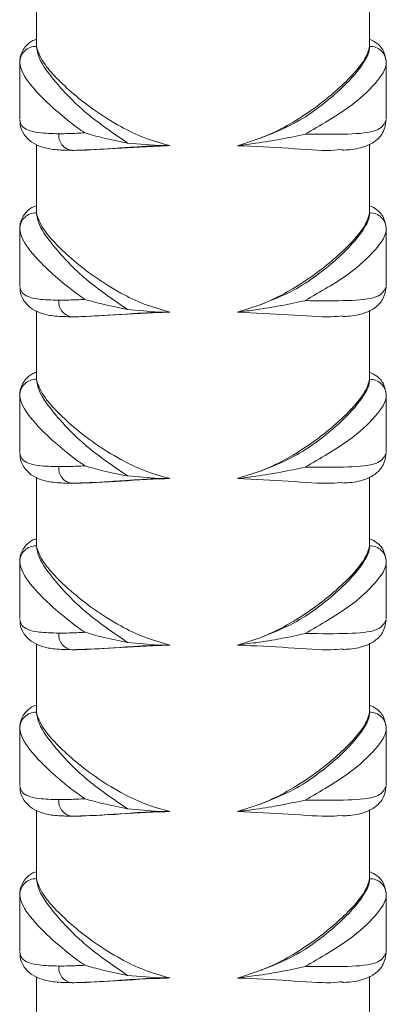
# Model space of a CAD drawing. Header units: millimetres. Extents: x 0 to 210, y 0 to 297.
# Tile 12 of 17: x 123.14 to 130.47, y 145.85 to 165.56. Entities that reach past the tile are written whole.
import ezdxf

# ---------------------------------------------------------------- set-up
doc = ezdxf.new("R2010")
doc.units = ezdxf.units.MM

msp = doc.modelspace()

# ---------------------------------------------------------------- linework, layer by layer
at = {"color": 7, "linetype": 'Continuous', "lineweight": 15}
for p, q in [((130.14, 165.04), (130.14, 166.407)), ((123.473, 166.401), (123.473, 165.035)), ((123.14, 164.694), (123.14, 163.571)), ((130.473, 163.569), (130.473, 164.696)), ((123.473, 163.067), (123.473, 161.701)), ((125.299, 163.094), (125.926, 163.042)), ((127.496, 163.041), (127.948, 163.189)), ((130.14, 161.707), (130.14, 163.074)), ((126.143, 163.042), (125.926, 163.042)), ((123.14, 161.36), (123.14, 160.237)), ((130.473, 160.235), (130.473, 161.363)), ((123.473, 159.734), (123.473, 158.368)), ((125.299, 159.76), (125.926, 159.708)), ((126.143, 159.708), (125.926, 159.708)), ((127.496, 159.707), (127.948, 159.856)), ((130.14, 158.374), (130.14, 159.741)), ((123.14, 158.027), (123.14, 156.904)), ((130.473, 156.902), (130.473, 158.029)), ((123.473, 156.401), (123.473, 155.035)), ((125.299, 156.427), (125.926, 156.375)), ((126.143, 156.375), (125.926, 156.375)), ((127.496, 156.374), (127.948, 156.523)), ((130.14, 155.04), (130.14, 156.407)), ((123.14, 154.694), (123.14, 153.571)), ((130.473, 153.569), (130.473, 154.696)), ((123.473, 153.067), (123.473, 151.701)), ((125.299, 153.094), (125.926, 153.042)), ((126.143, 153.042), (125.926, 153.042)), ((127.496, 153.041), (127.948, 153.189)), ((130.14, 151.707), (130.14, 153.074)), ((123.14, 151.36), (123.14, 150.237)), ((130.473, 150.235), (130.473, 151.363)), ((127.496, 149.707), (127.948, 149.856)), ((123.473, 149.734), (123.473, 148.368)), ((125.299, 149.76), (125.926, 149.708)), ((126.143, 149.708), (125.926, 149.708)), ((130.14, 148.374), (130.14, 149.741)), ((123.14, 148.027), (123.14, 146.904)), ((130.473, 146.902), (130.473, 148.029)), ((127.496, 146.374), (127.948, 146.523)), ((123.473, 146.401), (123.473, 145.035)), ((125.299, 146.427), (125.926, 146.375)), ((126.143, 146.375), (125.926, 146.375)), ((130.14, 145.04), (130.14, 146.407))]:
    msp.add_line(p, q, dxfattribs=at)
for centre, radius, start, end in [((123.467, 164.703), 0.327, 88.8324, 179.2386), ((130.146, 164.703), 0.327, 0.7441, 91.1869), ((124.223, 163.249), 0.304, 174.0214, 262.3965), ((123.467, 161.37), 0.327, 88.8324, 179.2386), ((130.146, 161.37), 0.327, 0.7441, 91.1869), ((124.223, 159.915), 0.304, 174.0214, 262.3965), ((123.467, 158.037), 0.327, 88.8324, 179.2386), ((130.146, 158.036), 0.327, 0.7441, 91.1869), ((124.223, 156.582), 0.304, 174.0214, 262.3965), ((123.467, 154.703), 0.327, 88.8324, 179.2386), ((130.146, 154.703), 0.327, 0.7441, 91.1869), ((124.223, 153.249), 0.304, 174.0214, 262.3965), ((123.467, 151.37), 0.327, 88.8324, 179.2386), ((130.146, 151.37), 0.327, 0.7441, 91.1869), ((124.223, 149.915), 0.304, 174.0214, 262.3965), ((123.467, 148.037), 0.327, 88.8324, 179.2386), ((130.146, 148.036), 0.327, 0.7441, 91.1869), ((124.223, 146.582), 0.304, 174.0214, 262.3965)]:
    msp.add_arc(centre, radius, start, end, dxfattribs=at)
for points, knots in [([(123.473, 165.172), (123.443, 165.161), (123.35, 165.129), (123.214, 164.994), (123.138, 164.822), (123.145, 164.733), (123.147, 164.715)], [0, 0, 0, 0, 0.172748, 0.525383, 0.905204, 1, 1, 1, 1]), ([(123.473, 165.03), (123.484, 164.956), (123.513, 164.771), (123.851, 164.301), (124.441, 163.678), (125.028, 163.278), (125.299, 163.094)], [0, 0, 0, 0, 0.1748882, 0.441937, 0.7425757, 1, 1, 1, 1]), ([(126.143, 163.042), (125.968, 163.091), (125.618, 163.191), (125.116, 163.438), (124.64, 163.737), (124.209, 164.076), (123.864, 164.4), (123.561, 164.75), (123.506, 164.926), (123.473, 165.03)], [0, 0, 0, 0, 0.113145, 0.226562, 0.366953, 0.507434, 0.649473, 0.791394, 1, 1, 1, 1]), ([(127.948, 163.189), (128.181, 163.281), (128.596, 163.445), (129.083, 163.771), (129.562, 164.158), (129.988, 164.609), (130.14, 164.906), (130.139, 165.018), (130.139, 165.03)], [0, 0, 0, 0, 0.17711, 0.317087, 0.461064, 0.713407, 0.969365, 1, 1, 1, 1]), ([(130.139, 165.03), (130.117, 164.949), (130.066, 164.763), (129.671, 164.303), (128.991, 163.727), (128.332, 163.34), (127.965, 163.196), (127.948, 163.189)], [0, 0, 0, 0, 0.184554, 0.429543, 0.717066, 0.986978, 1, 1, 1, 1]), ([(130.461, 164.756), (130.454, 164.808), (130.436, 164.937), (130.303, 165.095), (130.19, 165.148), (130.14, 165.171)], [0, 0, 0, 0, 0.280535, 0.681711, 1, 1, 1, 1]), ([(124.442, 163.297), (124.394, 163.331), (124.048, 163.576), (123.552, 164.014), (123.184, 164.462), (123.152, 164.638), (123.14, 164.708)], [0, 0, 0, 0, 0.061671, 0.441752, 0.779163, 1, 1, 1, 1]), ([(130.473, 164.707), (130.473, 164.696), (130.473, 164.59), (130.302, 164.309), (129.751, 163.793), (129.157, 163.449), (128.85, 163.272)], [0, 0, 0, 0, 0.037974, 0.354526, 0.667152, 1, 1, 1, 1]), ([(123.14, 163.556), (123.15, 163.516), (123.18, 163.389), (123.424, 163.294), (123.78, 163.284), (123.92, 163.28)], [0, 0, 0, 0, 0.21905, 0.693122, 1, 1, 1, 1]), ([(123.149, 163.536), (123.148, 163.514), (123.143, 163.422), (123.223, 163.248), (123.389, 163.092), (123.598, 163.002), (123.847, 162.954), (124.07, 162.951), (124.187, 162.949)], [0, 0, 0, 0, 0.052988, 0.216721, 0.386225, 0.555549, 0.766206, 1, 1, 1, 1]), ([(128.85, 163.272), (128.896, 163.271), (129.254, 163.269), (129.837, 163.265), (130.367, 163.333), (130.438, 163.484), (130.473, 163.556)], [0, 0, 0, 0, 0.047486, 0.371617, 0.698268, 1, 1, 1, 1]), ([(129.599, 162.953), (129.645, 162.955), (129.831, 162.964), (130.042, 163.012), (130.274, 163.133), (130.433, 163.312), (130.457, 163.463), (130.469, 163.539)], [0, 0, 0, 0, 0.104443, 0.419112, 0.621024, 0.809522, 1, 1, 1, 1]), ([(123.92, 163.28), (123.989, 163.281), (124.148, 163.283), (124.336, 163.292), (124.442, 163.297)], [0, 0, 0, 0, 0.433073, 1, 1, 1, 1]), ([(124.442, 163.297), (124.443, 163.296), (124.554, 163.263), (124.819, 163.191), (125.129, 163.128), (125.299, 163.094)], [0, 0, 0, 0, 0.003072, 0.456156, 1, 1, 1, 1]), ([(127.496, 163.041), (127.619, 163.056), (127.914, 163.094), (128.376, 163.17), (128.697, 163.236), (128.849, 163.271), (128.85, 163.272)], [0, 0, 0, 0, 0.260406, 0.623433, 0.997641, 1, 1, 1, 1]), ([(125.926, 163.042), (125.926, 163.042), (125.696, 163.031), (125.123, 162.996), (124.543, 162.952), (124.245, 162.948), (124.182, 162.947)], [0, 0, 0, 0, 0.000009, 0.333016, 0.858956, 1, 1, 1, 1]), ([(124.182, 162.947), (124.419, 162.955), (124.91, 162.972), (125.647, 163.024), (126.074, 163.039), (126.143, 163.042)], [0, 0, 0, 0, 0.439428, 0.910032, 1, 1, 1, 1]), ([(127.496, 163.041), (127.843, 163.025), (128.545, 162.994), (129.278, 162.929), (129.526, 162.959), (129.599, 162.968)], [0, 0, 0, 0, 0.408346, 0.826515, 1, 1, 1, 1]), ([(123.473, 161.839), (123.443, 161.828), (123.35, 161.796), (123.214, 161.661), (123.138, 161.489), (123.145, 161.4), (123.147, 161.382)], [0, 0, 0, 0, 0.172748, 0.525383, 0.905204, 1, 1, 1, 1]), ([(123.473, 161.697), (123.484, 161.623), (123.513, 161.437), (123.851, 160.968), (124.441, 160.344), (125.028, 159.945), (125.299, 159.76)], [0, 0, 0, 0, 0.1748882, 0.441937, 0.7425757, 1, 1, 1, 1]), ([(126.143, 159.708), (125.968, 159.758), (125.618, 159.857), (125.116, 160.105), (124.64, 160.404), (124.209, 160.743), (123.864, 161.066), (123.561, 161.417), (123.506, 161.592), (123.473, 161.697)], [0, 0, 0, 0, 0.1131445, 0.2265617, 0.3669532, 0.5074337, 0.6494729, 0.7913937, 1, 1, 1, 1]), ([(127.948, 159.856), (128.181, 159.948), (128.596, 160.112), (129.083, 160.438), (129.562, 160.825), (129.988, 161.276), (130.14, 161.573), (130.139, 161.684), (130.139, 161.696)], [0, 0, 0, 0, 0.17711, 0.317087, 0.461064, 0.713407, 0.969365, 1, 1, 1, 1]), ([(130.139, 161.696), (130.117, 161.616), (130.066, 161.429), (129.671, 160.97), (128.991, 160.394), (128.332, 160.007), (127.965, 159.863), (127.948, 159.856)], [0, 0, 0, 0, 0.184554, 0.429543, 0.717066, 0.986978, 1, 1, 1, 1]), ([(130.461, 161.422), (130.454, 161.475), (130.436, 161.603), (130.303, 161.762), (130.19, 161.815), (130.14, 161.838)], [0, 0, 0, 0, 0.280535, 0.681711, 1, 1, 1, 1]), ([(124.442, 159.963), (124.394, 159.998), (124.048, 160.243), (123.552, 160.681), (123.184, 161.129), (123.152, 161.305), (123.14, 161.374)], [0, 0, 0, 0, 0.061671, 0.4417524, 0.7791628, 1, 1, 1, 1]), ([(130.473, 161.374), (130.473, 161.363), (130.473, 161.257), (130.302, 160.976), (129.751, 160.46), (129.157, 160.116), (128.85, 159.938)], [0, 0, 0, 0, 0.037974, 0.354526, 0.667152, 1, 1, 1, 1]), ([(123.14, 160.223), (123.15, 160.183), (123.18, 160.056), (123.424, 159.961), (123.78, 159.951), (123.92, 159.947)], [0, 0, 0, 0, 0.21905, 0.693122, 1, 1, 1, 1]), ([(123.149, 160.203), (123.148, 160.18), (123.143, 160.089), (123.223, 159.914), (123.389, 159.758), (123.598, 159.669), (123.847, 159.62), (124.07, 159.617), (124.187, 159.616)], [0, 0, 0, 0, 0.052988, 0.216721, 0.386225, 0.555549, 0.766206, 1, 1, 1, 1]), ([(128.85, 159.938), (128.896, 159.938), (129.254, 159.935), (129.837, 159.932), (130.367, 159.999), (130.438, 160.15), (130.473, 160.223)], [0, 0, 0, 0, 0.047486, 0.371617, 0.698268, 1, 1, 1, 1]), ([(129.599, 159.619), (129.645, 159.622), (129.831, 159.631), (130.042, 159.679), (130.274, 159.8), (130.433, 159.979), (130.457, 160.13), (130.469, 160.206)], [0, 0, 0, 0, 0.104443, 0.419112, 0.621024, 0.809522, 1, 1, 1, 1]), ([(123.92, 159.947), (123.989, 159.948), (124.148, 159.949), (124.336, 159.958), (124.442, 159.963)], [0, 0, 0, 0, 0.433073, 1, 1, 1, 1]), ([(124.442, 159.963), (124.443, 159.963), (124.554, 159.93), (124.819, 159.858), (125.129, 159.795), (125.299, 159.76)], [0, 0, 0, 0, 0.003072, 0.456156, 1, 1, 1, 1]), ([(127.496, 159.707), (127.619, 159.723), (127.914, 159.76), (128.376, 159.836), (128.697, 159.903), (128.849, 159.938), (128.85, 159.938)], [0, 0, 0, 0, 0.260406, 0.623433, 0.997641, 1, 1, 1, 1]), ([(125.926, 159.708), (125.926, 159.708), (125.696, 159.698), (125.123, 159.663), (124.543, 159.618), (124.245, 159.615), (124.182, 159.614)], [0, 0, 0, 0, 0.000009, 0.333016, 0.858956, 1, 1, 1, 1]), ([(124.182, 159.614), (124.419, 159.622), (124.91, 159.639), (125.647, 159.691), (126.074, 159.706), (126.143, 159.708)], [0, 0, 0, 0, 0.439428, 0.9100319, 1, 1, 1, 1]), ([(127.496, 159.707), (127.843, 159.692), (128.545, 159.661), (129.278, 159.596), (129.526, 159.626), (129.599, 159.635)], [0, 0, 0, 0, 0.408346, 0.826515, 1, 1, 1, 1]), ([(123.473, 158.505), (123.443, 158.495), (123.35, 158.462), (123.214, 158.327), (123.138, 158.156), (123.145, 158.066), (123.147, 158.048)], [0, 0, 0, 0, 0.172748, 0.525383, 0.905204, 1, 1, 1, 1]), ([(123.473, 158.363), (123.484, 158.29), (123.513, 158.104), (123.851, 157.635), (124.441, 157.011), (125.028, 156.611), (125.299, 156.427)], [0, 0, 0, 0, 0.174888, 0.441937, 0.742576, 1, 1, 1, 1]), ([(126.143, 156.375), (125.968, 156.425), (125.618, 156.524), (125.116, 156.772), (124.64, 157.071), (124.209, 157.409), (123.864, 157.733), (123.561, 158.083), (123.506, 158.259), (123.473, 158.363)], [0, 0, 0, 0, 0.113145, 0.226562, 0.366953, 0.507434, 0.649473, 0.791394, 1, 1, 1, 1]), ([(127.948, 156.523), (128.181, 156.614), (128.596, 156.778), (129.083, 157.104), (129.562, 157.492), (129.988, 157.942), (130.14, 158.239), (130.139, 158.351), (130.139, 158.363)], [0, 0, 0, 0, 0.1771099, 0.3170872, 0.4610644, 0.7134071, 0.9693649, 1, 1, 1, 1]), ([(130.139, 158.363), (130.117, 158.283), (130.066, 158.096), (129.671, 157.636), (128.991, 157.06), (128.332, 156.673), (127.965, 156.529), (127.948, 156.523)], [0, 0, 0, 0, 0.184554, 0.429543, 0.717066, 0.986978, 1, 1, 1, 1]), ([(130.461, 158.089), (130.454, 158.142), (130.436, 158.27), (130.303, 158.429), (130.19, 158.481), (130.14, 158.505)], [0, 0, 0, 0, 0.280535, 0.681711, 1, 1, 1, 1]), ([(124.442, 156.63), (124.394, 156.664), (124.048, 156.91), (123.552, 157.347), (123.184, 157.796), (123.152, 157.971), (123.14, 158.041)], [0, 0, 0, 0, 0.061671, 0.441752, 0.779163, 1, 1, 1, 1]), ([(130.473, 158.041), (130.473, 158.029), (130.473, 157.924), (130.302, 157.642), (129.751, 157.126), (129.157, 156.782), (128.85, 156.605)], [0, 0, 0, 0, 0.0379738, 0.3545265, 0.6671521, 1, 1, 1, 1]), ([(123.14, 156.889), (123.15, 156.849), (123.18, 156.723), (123.424, 156.627), (123.78, 156.618), (123.92, 156.614)], [0, 0, 0, 0, 0.21905, 0.693122, 1, 1, 1, 1]), ([(123.149, 156.87), (123.148, 156.847), (123.143, 156.755), (123.223, 156.581), (123.389, 156.425), (123.598, 156.336), (123.847, 156.287), (124.07, 156.284), (124.187, 156.283)], [0, 0, 0, 0, 0.052988, 0.216721, 0.386225, 0.555549, 0.766206, 1, 1, 1, 1]), ([(128.85, 156.605), (128.896, 156.605), (129.254, 156.602), (129.837, 156.598), (130.367, 156.666), (130.438, 156.817), (130.473, 156.89)], [0, 0, 0, 0, 0.047486, 0.371617, 0.698268, 1, 1, 1, 1]), ([(129.599, 156.286), (129.645, 156.288), (129.831, 156.297), (130.042, 156.345), (130.274, 156.467), (130.433, 156.645), (130.457, 156.796), (130.469, 156.872)], [0, 0, 0, 0, 0.104443, 0.419112, 0.621024, 0.809522, 1, 1, 1, 1]), ([(123.92, 156.614), (123.989, 156.614), (124.148, 156.616), (124.336, 156.625), (124.442, 156.63)], [0, 0, 0, 0, 0.433073, 1, 1, 1, 1]), ([(124.442, 156.63), (124.443, 156.63), (124.554, 156.597), (124.819, 156.525), (125.129, 156.462), (125.299, 156.427)], [0, 0, 0, 0, 0.003072, 0.456156, 1, 1, 1, 1]), ([(127.496, 156.374), (127.619, 156.39), (127.914, 156.427), (128.376, 156.503), (128.697, 156.569), (128.849, 156.605), (128.85, 156.605)], [0, 0, 0, 0, 0.260406, 0.623433, 0.997641, 1, 1, 1, 1]), ([(125.926, 156.375), (125.926, 156.375), (125.696, 156.365), (125.123, 156.329), (124.543, 156.285), (124.245, 156.281), (124.182, 156.28)], [0, 0, 0, 0, 0.000009, 0.333016, 0.858956, 1, 1, 1, 1]), ([(124.182, 156.28), (124.419, 156.289), (124.91, 156.306), (125.647, 156.358), (126.074, 156.373), (126.143, 156.375)], [0, 0, 0, 0, 0.439428, 0.9100319, 1, 1, 1, 1]), ([(127.496, 156.374), (127.843, 156.359), (128.545, 156.327), (129.278, 156.263), (129.526, 156.293), (129.599, 156.301)], [0, 0, 0, 0, 0.408346, 0.826515, 1, 1, 1, 1]), ([(123.473, 155.172), (123.443, 155.161), (123.35, 155.129), (123.214, 154.994), (123.138, 154.822), (123.145, 154.733), (123.147, 154.715)], [0, 0, 0, 0, 0.172748, 0.525383, 0.905204, 1, 1, 1, 1]), ([(130.461, 154.756), (130.454, 154.808), (130.436, 154.937), (130.303, 155.095), (130.19, 155.148), (130.14, 155.171)], [0, 0, 0, 0, 0.280535, 0.681711, 1, 1, 1, 1]), ([(123.473, 155.03), (123.484, 154.956), (123.513, 154.771), (123.851, 154.301), (124.441, 153.678), (125.028, 153.278), (125.299, 153.094)], [0, 0, 0, 0, 0.174888, 0.441937, 0.742576, 1, 1, 1, 1]), ([(126.143, 153.042), (125.968, 153.091), (125.618, 153.191), (125.116, 153.438), (124.64, 153.737), (124.209, 154.076), (123.864, 154.4), (123.561, 154.75), (123.506, 154.926), (123.473, 155.03)], [0, 0, 0, 0, 0.113145, 0.226562, 0.366953, 0.507434, 0.649473, 0.791394, 1, 1, 1, 1]), ([(127.948, 153.189), (128.181, 153.281), (128.596, 153.445), (129.083, 153.771), (129.562, 154.158), (129.988, 154.609), (130.14, 154.906), (130.139, 155.018), (130.139, 155.03)], [0, 0, 0, 0, 0.17711, 0.317087, 0.461064, 0.713407, 0.969365, 1, 1, 1, 1]), ([(130.139, 155.03), (130.117, 154.949), (130.066, 154.763), (129.671, 154.303), (128.991, 153.727), (128.332, 153.34), (127.965, 153.196), (127.948, 153.189)], [0, 0, 0, 0, 0.184554, 0.429543, 0.717066, 0.986978, 1, 1, 1, 1]), ([(124.442, 153.297), (124.394, 153.331), (124.048, 153.576), (123.552, 154.014), (123.184, 154.462), (123.152, 154.638), (123.14, 154.708)], [0, 0, 0, 0, 0.061671, 0.441752, 0.779163, 1, 1, 1, 1]), ([(130.473, 154.707), (130.473, 154.696), (130.473, 154.59), (130.302, 154.309), (129.751, 153.793), (129.157, 153.449), (128.85, 153.272)], [0, 0, 0, 0, 0.037974, 0.354526, 0.667152, 1, 1, 1, 1]), ([(123.14, 153.556), (123.15, 153.516), (123.18, 153.389), (123.424, 153.294), (123.78, 153.284), (123.92, 153.28)], [0, 0, 0, 0, 0.21905, 0.693122, 1, 1, 1, 1]), ([(123.149, 153.536), (123.148, 153.514), (123.143, 153.422), (123.223, 153.248), (123.389, 153.092), (123.598, 153.002), (123.847, 152.954), (124.07, 152.951), (124.187, 152.949)], [0, 0, 0, 0, 0.052988, 0.216721, 0.386225, 0.555549, 0.766206, 1, 1, 1, 1]), ([(128.85, 153.272), (128.896, 153.271), (129.254, 153.269), (129.837, 153.265), (130.367, 153.333), (130.438, 153.484), (130.473, 153.556)], [0, 0, 0, 0, 0.047486, 0.371617, 0.698268, 1, 1, 1, 1]), ([(129.599, 152.953), (129.645, 152.955), (129.831, 152.964), (130.042, 153.012), (130.274, 153.133), (130.433, 153.312), (130.457, 153.463), (130.469, 153.539)], [0, 0, 0, 0, 0.104443, 0.419112, 0.621024, 0.809522, 1, 1, 1, 1]), ([(123.92, 153.28), (123.989, 153.281), (124.148, 153.283), (124.336, 153.292), (124.442, 153.297)], [0, 0, 0, 0, 0.433073, 1, 1, 1, 1]), ([(124.442, 153.297), (124.443, 153.296), (124.554, 153.263), (124.819, 153.191), (125.129, 153.128), (125.299, 153.094)], [0, 0, 0, 0, 0.003072, 0.456156, 1, 1, 1, 1]), ([(127.496, 153.041), (127.619, 153.056), (127.914, 153.094), (128.376, 153.17), (128.697, 153.236), (128.849, 153.271), (128.85, 153.272)], [0, 0, 0, 0, 0.260406, 0.623433, 0.997641, 1, 1, 1, 1]), ([(125.926, 153.042), (125.926, 153.042), (125.696, 153.031), (125.123, 152.996), (124.543, 152.952), (124.245, 152.948), (124.182, 152.947)], [0, 0, 0, 0, 0.000009, 0.333016, 0.858956, 1, 1, 1, 1]), ([(124.182, 152.947), (124.419, 152.955), (124.91, 152.972), (125.647, 153.024), (126.074, 153.039), (126.143, 153.042)], [0, 0, 0, 0, 0.439428, 0.910032, 1, 1, 1, 1]), ([(127.496, 153.041), (127.843, 153.025), (128.545, 152.994), (129.278, 152.929), (129.526, 152.959), (129.599, 152.968)], [0, 0, 0, 0, 0.408346, 0.826515, 1, 1, 1, 1]), ([(123.473, 151.839), (123.443, 151.828), (123.35, 151.796), (123.214, 151.661), (123.138, 151.489), (123.145, 151.4), (123.147, 151.382)], [0, 0, 0, 0, 0.172748, 0.525383, 0.905204, 1, 1, 1, 1]), ([(130.461, 151.422), (130.454, 151.475), (130.436, 151.603), (130.303, 151.762), (130.19, 151.815), (130.14, 151.838)], [0, 0, 0, 0, 0.2805354, 0.6817108, 1, 1, 1, 1]), ([(123.473, 151.697), (123.484, 151.623), (123.513, 151.437), (123.851, 150.968), (124.441, 150.344), (125.028, 149.945), (125.299, 149.76)], [0, 0, 0, 0, 0.174888, 0.441937, 0.742576, 1, 1, 1, 1]), ([(126.143, 149.708), (125.968, 149.758), (125.618, 149.857), (125.116, 150.105), (124.64, 150.404), (124.209, 150.743), (123.864, 151.066), (123.561, 151.417), (123.506, 151.592), (123.473, 151.697)], [0, 0, 0, 0, 0.1131445, 0.2265617, 0.3669532, 0.5074337, 0.6494729, 0.7913937, 1, 1, 1, 1]), ([(127.948, 149.856), (128.181, 149.948), (128.596, 150.112), (129.083, 150.438), (129.562, 150.825), (129.988, 151.276), (130.14, 151.573), (130.139, 151.684), (130.139, 151.696)], [0, 0, 0, 0, 0.17711, 0.317087, 0.461064, 0.713407, 0.969365, 1, 1, 1, 1]), ([(130.139, 151.696), (130.117, 151.616), (130.066, 151.429), (129.671, 150.97), (128.991, 150.394), (128.332, 150.007), (127.965, 149.863), (127.948, 149.856)], [0, 0, 0, 0, 0.184554, 0.429543, 0.717066, 0.986978, 1, 1, 1, 1]), ([(124.442, 149.963), (124.394, 149.998), (124.048, 150.243), (123.552, 150.681), (123.184, 151.129), (123.152, 151.305), (123.14, 151.374)], [0, 0, 0, 0, 0.061671, 0.441752, 0.779163, 1, 1, 1, 1]), ([(130.473, 151.374), (130.473, 151.363), (130.473, 151.257), (130.302, 150.976), (129.751, 150.46), (129.157, 150.116), (128.85, 149.938)], [0, 0, 0, 0, 0.037974, 0.354526, 0.667152, 1, 1, 1, 1]), ([(123.14, 150.223), (123.15, 150.183), (123.18, 150.056), (123.424, 149.961), (123.78, 149.951), (123.92, 149.947)], [0, 0, 0, 0, 0.21905, 0.693122, 1, 1, 1, 1]), ([(123.149, 150.203), (123.148, 150.18), (123.143, 150.089), (123.223, 149.914), (123.389, 149.758), (123.598, 149.669), (123.847, 149.62), (124.07, 149.617), (124.187, 149.616)], [0, 0, 0, 0, 0.052988, 0.216721, 0.386225, 0.555549, 0.766206, 1, 1, 1, 1]), ([(128.85, 149.938), (128.896, 149.938), (129.254, 149.935), (129.837, 149.932), (130.367, 149.999), (130.438, 150.15), (130.473, 150.223)], [0, 0, 0, 0, 0.047486, 0.371617, 0.698268, 1, 1, 1, 1]), ([(129.599, 149.619), (129.645, 149.622), (129.831, 149.631), (130.042, 149.679), (130.274, 149.8), (130.433, 149.979), (130.457, 150.13), (130.469, 150.206)], [0, 0, 0, 0, 0.104443, 0.419112, 0.621024, 0.809522, 1, 1, 1, 1]), ([(123.92, 149.947), (123.989, 149.948), (124.148, 149.949), (124.336, 149.958), (124.442, 149.963)], [0, 0, 0, 0, 0.433073, 1, 1, 1, 1]), ([(124.442, 149.963), (124.443, 149.963), (124.554, 149.93), (124.819, 149.858), (125.129, 149.795), (125.299, 149.76)], [0, 0, 0, 0, 0.003072, 0.456156, 1, 1, 1, 1]), ([(127.496, 149.707), (127.619, 149.723), (127.914, 149.76), (128.376, 149.836), (128.697, 149.903), (128.849, 149.938), (128.85, 149.938)], [0, 0, 0, 0, 0.260406, 0.623433, 0.997641, 1, 1, 1, 1]), ([(125.926, 149.708), (125.926, 149.708), (125.696, 149.698), (125.123, 149.663), (124.543, 149.618), (124.245, 149.615), (124.182, 149.614)], [0, 0, 0, 0, 0.000009, 0.333016, 0.858956, 1, 1, 1, 1]), ([(124.182, 149.614), (124.419, 149.622), (124.91, 149.639), (125.647, 149.691), (126.074, 149.706), (126.143, 149.708)], [0, 0, 0, 0, 0.439428, 0.910032, 1, 1, 1, 1]), ([(127.496, 149.707), (127.843, 149.692), (128.545, 149.661), (129.278, 149.596), (129.526, 149.626), (129.599, 149.635)], [0, 0, 0, 0, 0.408346, 0.826515, 1, 1, 1, 1]), ([(123.473, 148.505), (123.443, 148.495), (123.35, 148.462), (123.214, 148.327), (123.138, 148.156), (123.145, 148.066), (123.147, 148.048)], [0, 0, 0, 0, 0.172748, 0.525383, 0.905204, 1, 1, 1, 1]), ([(130.461, 148.089), (130.454, 148.142), (130.436, 148.27), (130.303, 148.429), (130.19, 148.481), (130.14, 148.505)], [0, 0, 0, 0, 0.280535, 0.681711, 1, 1, 1, 1]), ([(123.473, 148.363), (123.484, 148.29), (123.513, 148.104), (123.851, 147.635), (124.441, 147.011), (125.028, 146.611), (125.299, 146.427)], [0, 0, 0, 0, 0.174888, 0.441937, 0.742576, 1, 1, 1, 1]), ([(126.143, 146.375), (125.968, 146.425), (125.618, 146.524), (125.116, 146.772), (124.64, 147.071), (124.209, 147.409), (123.864, 147.733), (123.561, 148.083), (123.506, 148.259), (123.473, 148.363)], [0, 0, 0, 0, 0.113145, 0.226562, 0.366953, 0.507434, 0.649473, 0.791394, 1, 1, 1, 1]), ([(127.948, 146.523), (128.181, 146.614), (128.596, 146.778), (129.083, 147.104), (129.562, 147.492), (129.988, 147.942), (130.14, 148.239), (130.139, 148.351), (130.139, 148.363)], [0, 0, 0, 0, 0.1771099, 0.3170872, 0.4610644, 0.7134071, 0.9693649, 1, 1, 1, 1]), ([(130.139, 148.363), (130.117, 148.283), (130.066, 148.096), (129.671, 147.636), (128.991, 147.06), (128.332, 146.673), (127.965, 146.529), (127.948, 146.523)], [0, 0, 0, 0, 0.1845541, 0.4295431, 0.717066, 0.9869778, 1, 1, 1, 1]), ([(124.442, 146.63), (124.394, 146.664), (124.048, 146.91), (123.552, 147.347), (123.184, 147.796), (123.152, 147.971), (123.14, 148.041)], [0, 0, 0, 0, 0.061671, 0.441752, 0.779163, 1, 1, 1, 1]), ([(130.473, 148.041), (130.473, 148.029), (130.473, 147.924), (130.302, 147.642), (129.751, 147.126), (129.157, 146.782), (128.85, 146.605)], [0, 0, 0, 0, 0.037974, 0.354526, 0.667152, 1, 1, 1, 1]), ([(123.14, 146.889), (123.15, 146.849), (123.18, 146.723), (123.424, 146.627), (123.78, 146.618), (123.92, 146.614)], [0, 0, 0, 0, 0.21905, 0.693122, 1, 1, 1, 1]), ([(128.85, 146.605), (128.896, 146.605), (129.254, 146.602), (129.837, 146.598), (130.367, 146.666), (130.438, 146.817), (130.473, 146.89)], [0, 0, 0, 0, 0.047486, 0.371617, 0.698268, 1, 1, 1, 1]), ([(123.149, 146.87), (123.148, 146.847), (123.143, 146.755), (123.223, 146.581), (123.389, 146.425), (123.598, 146.336), (123.847, 146.287), (124.07, 146.284), (124.187, 146.283)], [0, 0, 0, 0, 0.052988, 0.216721, 0.386225, 0.555549, 0.766206, 1, 1, 1, 1]), ([(129.599, 146.286), (129.645, 146.288), (129.831, 146.297), (130.042, 146.345), (130.274, 146.467), (130.433, 146.645), (130.457, 146.796), (130.469, 146.872)], [0, 0, 0, 0, 0.104443, 0.419112, 0.621024, 0.809522, 1, 1, 1, 1]), ([(123.92, 146.614), (123.989, 146.614), (124.148, 146.616), (124.336, 146.625), (124.442, 146.63)], [0, 0, 0, 0, 0.433073, 1, 1, 1, 1]), ([(124.442, 146.63), (124.443, 146.63), (124.554, 146.597), (124.819, 146.525), (125.129, 146.462), (125.299, 146.427)], [0, 0, 0, 0, 0.003072, 0.456156, 1, 1, 1, 1]), ([(127.496, 146.374), (127.619, 146.39), (127.914, 146.427), (128.376, 146.503), (128.697, 146.569), (128.849, 146.605), (128.85, 146.605)], [0, 0, 0, 0, 0.260406, 0.623433, 0.997641, 1, 1, 1, 1]), ([(125.926, 146.375), (125.926, 146.375), (125.696, 146.365), (125.123, 146.329), (124.543, 146.285), (124.245, 146.281), (124.182, 146.28)], [0, 0, 0, 0, 0.0000093, 0.3330157, 0.8589557, 1, 1, 1, 1]), ([(124.182, 146.28), (124.419, 146.289), (124.91, 146.306), (125.647, 146.358), (126.074, 146.373), (126.143, 146.375)], [0, 0, 0, 0, 0.439428, 0.910032, 1, 1, 1, 1]), ([(127.496, 146.374), (127.843, 146.359), (128.545, 146.327), (129.278, 146.263), (129.526, 146.293), (129.599, 146.301)], [0, 0, 0, 0, 0.408346, 0.826515, 1, 1, 1, 1])]:
    msp.add_open_spline(points, degree=3, knots=knots, dxfattribs=at)

doc.saveas('drawing.dxf')
